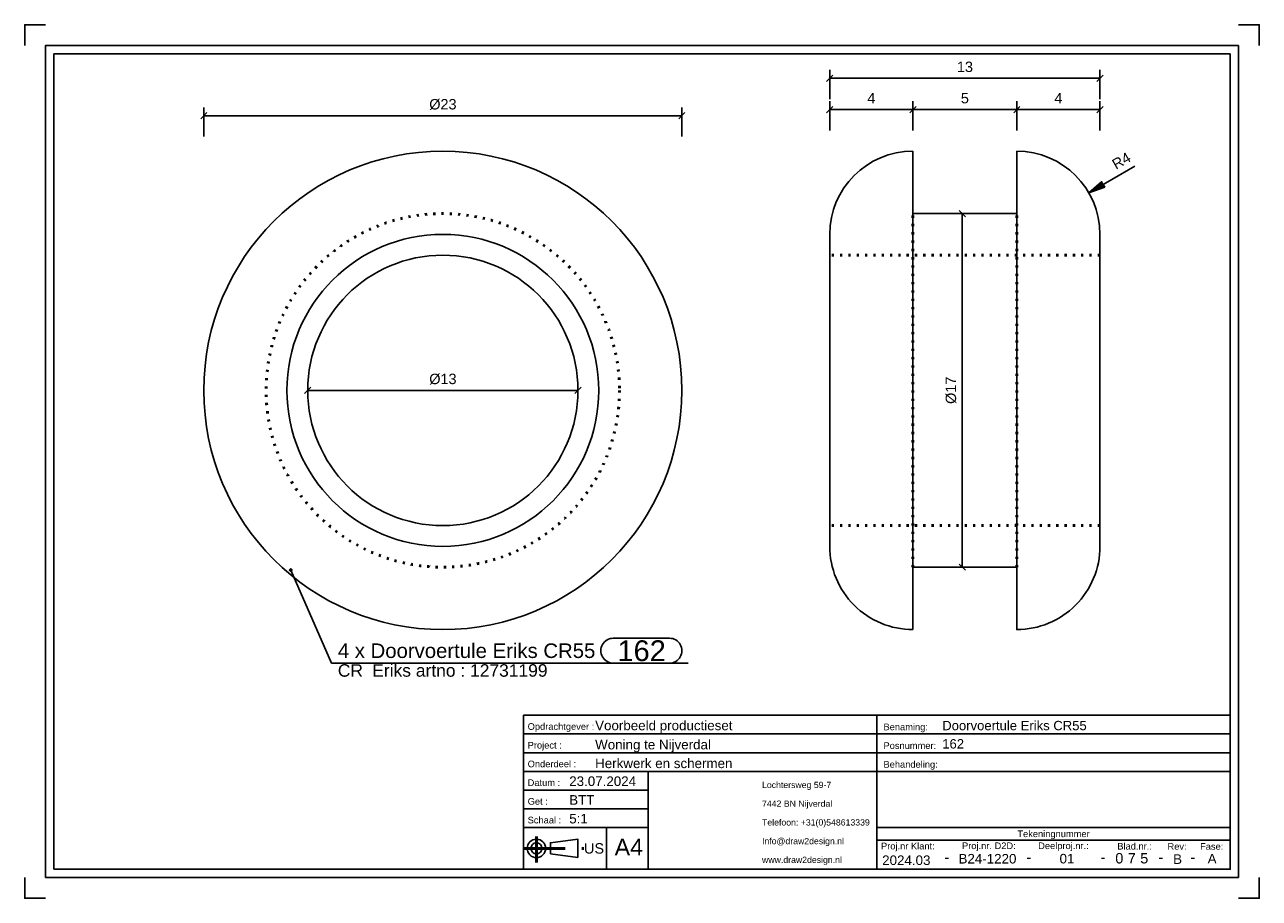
# Model space of a CAD drawing. Header units: millimetres. Extents: x 669 to 966, y -403 to -193.
import ezdxf
from ezdxf.enums import TextEntityAlignment as Align

# ---------------------------------------------------------------- set-up
doc = ezdxf.new("R2010")
doc.units = ezdxf.units.MM
doc.linetypes.add('DOT', pattern=[2, 0.5, -1.5])
doc.linetypes.add('STRICHPUNKT2', pattern=[18.5, 10, -4, 0.5, -4])
doc.layers.get('0').update_dxf_attribs({"linetype": 'CONTINUOUS'})
for name, color, linetype in [('DIM49', 4, 'CONTINUOUS'), ('TXT_ALL', 7, 'CONTINUOUS'), ('TXT_DIM49', 2, 'CONTINUOUS'), ('TXT_YELLOW', 2, 'CONTINUOUS')]:
    doc.layers.add(name, color=color, linetype=linetype)
doc.layers.add('LE_ALL', color=7, linetype='CONTINUOUS', lineweight=50)
doc.styles.add('ARIAL', font='arial.ttf')

# ---------------------------------------------------------------- blocks, each defined once
blk = doc.blocks.new('TFIELD_00005', base_point=(846.51, -393.84))
at = {"layer": 'TXT_YELLOW', "style": 'ARIAL'}
for s, p in [('Lochtersweg 59-7', (846.51, -375.84)), ('7442 BN Nijverdal', (846.51, -380.34)), ('Telefoon: +31(0)548613339', (846.51, -384.84)), ('Info@draw2design.nl', (846.51, -389.34)), ('www.draw2design.nl', (846.51, -393.84))]:
    blk.add_text(s, height=1.5, dxfattribs=at).set_placement(p, align=Align.MIDDLE_LEFT)
blk = doc.blocks.new('FLEX_00004', base_point=(859.32, -396.09))
blk.add_blockref('TFIELD_00005', (846.51, -393.84))
blk = doc.blocks.new('D2D_00003', base_point=(819.38, -394.23))
blk.add_blockref('FLEX_00004', (859.32, -396.09))
blk = doc.blocks.new('TFIELD_00007', base_point=(811.05, -390.78))
at = {"layer": 'TXT_YELLOW', "style": 'ARIAL'}
blk.add_text('A4', height=4, dxfattribs=at).set_placement((811.05, -390.78), align=Align.MIDDLE_LEFT)
blk = doc.blocks.new('FLEX_00006', base_point=(814.43, -390.78))
blk.add_blockref('TFIELD_00007', (811.05, -390.78))
blk = doc.blocks.new('TFIELD_00013', base_point=(803.67, -391.09))
at = {"layer": 'TXT_YELLOW', "style": 'ARIAL'}
blk.add_text('US', height=2.5, dxfattribs=at).set_placement((803.67, -391.09), align=Align.MIDDLE_LEFT)
blk = doc.blocks.new('FLEX_00012', base_point=(803.67, -391.09))
blk.add_blockref('TFIELD_00013', (803.67, -391.09))
blk = doc.blocks.new('US_00011', base_point=(793.57, -391.09))
blk.add_line((795.6, -392.42), (802.16, -393.31))
blk.add_lwpolyline([(795.6, -392.42), (795.6, -389.75), (802.16, -388.86), (802.16, -393.31)])
for radius in [2.22, 1.33]:
    blk.add_circle((792.24, -391.09), radius)
at = {"layer": 'LE_ALL', "color": 1, "linetype": 'STRICHPUNKT2'}
for p, q in [((792.24, -388.27), (792.24, -394.49)), ((789.13, -391.09), (804, -391.09))]:
    blk.add_line(p, q, dxfattribs=at)
blk.add_blockref('FLEX_00012', (803.67, -391.09))
blk = doc.blocks.new('SCHRIFE_00015', base_point=(800.13, -376.09))
for p, q in [((789.13, -359.09), (874.13, -359.09)), ((789.13, -359.09), (789.13, -396.09)), ((874.13, -359.09), (959.13, -359.09)), ((874.13, -396.09), (874.13, -359.09)), ((959.13, -359.09), (959.13, -396.09)), ((789.13, -363.59), (874.13, -363.59)), ((874.13, -363.59), (959.13, -363.59)), ((789.13, -368.09), (874.13, -368.09)), ((874.13, -368.09), (959.13, -368.09)), ((789.13, -372.59), (959.13, -372.59)), ((819.13, -372.59), (819.13, -396.09)), ((819.13, -377.09), (789.13, -377.09)), ((819.13, -381.59), (789.13, -381.59)), ((819.13, -386.09), (789.13, -386.09)), ((809.13, -386.09), (809.13, -396.09)), ((959.13, -386.09), (874.13, -386.09)), ((959.13, -389.09), (874.13, -389.09)), ((959.13, -396.09), (789.13, -396.09))]:
    blk.add_line(p, q)
at = {"layer": 'TXT_YELLOW', "style": 'ARIAL'}
for s, height, p in [('Voorbeeld productieset', 2.3, (806.36, -362.69)), ('Doorvoertule Eriks CR55', 2.25, (889.86, -362.69)), ('Woning te Nijverdal', 2.3, (806.36, -367.29)), ('162', 2.25, (889.86, -367.08)), ('Herkwerk en schermen', 2.3, (806.36, -371.79)), ('23.07.2024', 2.3, (800.13, -376.09)), ('BTT', 2.3, (800.13, -380.59)), ('5:1', 2.3, (800.13, -385.09))]:
    blk.add_text(s, height=height, dxfattribs=at).set_placement(p)
for s, height, p in [('2024.03', 2.3, (881.22, -395.09)), ('-', 2.5, (890.96, -394.43)), ('B24-1220', 2.3, (900.74, -394.73)), ('-', 2.5, (910.71, -394.43)), ('01', 2.3, (919.87, -394.71)), ('-', 2.5, (928.54, -394.43)), ('-', 2.5, (942.47, -394.43)), ('B', 2.3, (946.48, -394.82)), ('-', 2.5, (950.13, -394.43)), ('A', 2.3, (954.78, -394.72))]:
    blk.add_text(s, height=height, dxfattribs=at).set_placement(p, align=Align.CENTER)
blk = doc.blocks.new('TFIELD_00019', base_point=(937.49, -393.46))
at = {"layer": 'TXT_ALL', "style": 'ARIAL'}
blk.add_text('5', height=2.5, dxfattribs=at).set_placement((937.49, -393.46), align=Align.MIDDLE_LEFT)
blk = doc.blocks.new('5_00018')
blk.add_blockref('TFIELD_00019', (937.49, -393.46))
blk = doc.blocks.new('TELLER1_00017')
blk.add_blockref('5_00018', (0, 0))
blk = doc.blocks.new('TFIELD_00022', base_point=(934.49, -393.46))
at = {"layer": 'TXT_ALL', "style": 'ARIAL'}
blk.add_text('7', height=2.5, dxfattribs=at).set_placement((934.49, -393.46), align=Align.MIDDLE_LEFT)
blk = doc.blocks.new('7_00021')
blk.add_blockref('TFIELD_00022', (934.49, -393.46))
blk = doc.blocks.new('TELLER2_00020')
blk.add_blockref('7_00021', (0, 0))
blk = doc.blocks.new('TFIELD_00025', base_point=(931.49, -393.46))
at = {"layer": 'TXT_ALL', "style": 'ARIAL'}
blk.add_text('0', height=2.5, dxfattribs=at).set_placement((931.49, -393.46), align=Align.MIDDLE_LEFT)
blk = doc.blocks.new('0_00024')
blk.add_blockref('TFIELD_00025', (931.49, -393.46))
blk = doc.blocks.new('TELLER3_00023')
blk.add_blockref('0_00024', (0, 0))
blk = doc.blocks.new('NL_00026', base_point=(790.13, -362.59))
at = {"layer": 'TXT_ALL', "color": 1, "style": 'ARIAL'}
blk.add_text('Tekeningnummer', height=1.6, dxfattribs=at).set_placement((916.63, -387.59), align=Align.MIDDLE_CENTER)
at = {"layer": 'TXT_YELLOW', "style": 'ARIAL'}
for s, p in [('Opdrachtgever :', (790.13, -362.59)), ('Benaming:', (875.73, -362.69)), ('Project :', (790.13, -367.09)), ('Posnummer:', (875.73, -367.19)), ('Onderdeel :', (790.13, -371.59)), ('Behandeling:', (875.73, -371.69)), ('Datum :', (790.13, -376.09)), ('Get :', (790.13, -380.59)), ('Schaal :', (790.13, -385.09)), ('Proj.nr Klant:', (875.13, -391.33)), ('Proj.nr. D2D:', (894.62, -391.26)), ('Deelproj.nr.:', (912.94, -391.26)), ('Blad.nr.:', (931.98, -391.37)), ('Rev:', (944.05, -391.42)), ('Fase:', (951.89, -391.42))]:
    blk.add_text(s, height=1.6, dxfattribs=at).set_placement(p)
blk = doc.blocks.new('SCHRIFE_00014')
for name, p in [('SCHRIFE_00015', (800.13, -376.09)), ('NL_00026', (790.13, -362.59)), ('TELLER3_00023', (0, 0)), ('TELLER2_00020', (0, 0)), ('TELLER1_00017', (0, 0))]:
    blk.add_blockref(name, p)
blk = doc.blocks.new('DINA4Q_00002', base_point=(959.13, -200.09))
for p, q in [((961.13, -198.09), (961.13, -398.09)), ((676.13, -396.09), (676.13, -200.09)), ((676.13, -200.09), (959.13, -200.09)), ((674.13, -398.09), (961.13, -398.09))]:
    blk.add_line(p, q)
for points in [[(669.13, -198.09), (669.13, -193.09), (674.13, -193.09)], [(961.13, -193.09), (966.13, -193.09), (966.13, -198.09)], [(674.13, -398.09), (674.13, -198.09), (961.13, -198.09)], [(959.13, -200.09), (959.13, -396.09), (676.13, -396.09)], [(669.13, -398.09), (669.13, -403.09), (674.13, -403.09)], [(961.13, -403.09), (966.13, -403.09), (966.13, -398.09)]]:
    blk.add_lwpolyline(points)
for name, p in [('SCHRIFE_00014', (0, 0)), ('D2D_00003', (819.38, -394.23)), ('US_00011', (793.57, -391.09)), ('FLEX_00006', (814.43, -390.78))]:
    blk.add_blockref(name, p)
blk = doc.blocks.new('_ZBL0078_00001')
blk.add_blockref('DINA4Q_00002', (959.13, -200.09))
blk = doc.blocks.new('_D1', base_point=(766.46, -213.46))
at = {"layer": 'DIM49', "color": 1}
for p, q in [((712.22, -219.96), (712.22, -212.96)), ((827.22, -219.96), (827.22, -212.96)), ((712.97, -214.21), (711.47, -215.71)), ((712.22, -214.96), (827.22, -214.96)), ((826.47, -215.71), (827.97, -214.21))]:
    blk.add_line(p, q, dxfattribs=at)
at = {"layer": 'TXT_DIM49', "style": 'ARIAL'}
for s, p in [('Ø', (766.46, -213.46)), ('23', (769.14, -213.46))]:
    blk.add_text(s, height=2.5, dxfattribs=at).set_placement(p)
blk = doc.blocks.new('SHAPE_00045', base_point=(733.13, -324.17))
at = {"layer": 'DIM49', "color": 3}
for p, q in [((732.87, -324.13), (733.39, -324.13)), ((732.93, -324.33), (733.34, -324.33)), ((733.24, -323.93), (733.02, -323.93)), ((733.13, -324.17), (742.96, -346.57)), ((810.72, -340.57), (824.24, -340.57)), ((742.96, -346.57), (828.74, -346.57)), ((824.24, -346.57), (810.72, -346.57))]:
    blk.add_line(p, q, dxfattribs=at)
blk.add_lwpolyline([(732.97, -323.97), (732.92, -324.02), (732.89, -324.08), (732.87, -324.14), (732.87, -324.21), (732.89, -324.28), (732.93, -324.34), (732.98, -324.38), (733.04, -324.42), (733.11, -324.43), (733.17, -324.43), (733.24, -324.41), (733.3, -324.38), (733.35, -324.33), (733.38, -324.27), (733.4, -324.2), (733.39, -324.13), (733.38, -324.07), (733.34, -324.01), (733.29, -323.96), (733.23, -323.93), (733.16, -323.91), (733.09, -323.91), (733.03, -323.93)], close=True, dxfattribs=at)
for centre, start_param, end_param in [((810.72, -343.57), 1.570796, 4.712389), ((824.24, -343.57), 4.712389, 7.853982)]:
    blk.add_ellipse(centre, major_axis=(3, 0), ratio=1, start_param=start_param, end_param=end_param, dxfattribs=at)
at = {"layer": 'TXT_DIM49', "style": 'ARIAL'}
for s, height, p in [('4 x Doorvoertule Eriks CR55', 3.5, (744.46, -343.57)), ('162', 5, (811.72, -343.57)), ('CR', 3, (744.46, -348.32)), ('Eriks artno : 12731199', 3, (752.75, -348.32))]:
    blk.add_text(s, height=height, dxfattribs=at).set_placement(p, align=Align.MIDDLE_LEFT)
blk = doc.blocks.new('_D2', base_point=(766.46, -279.49))
at = {"layer": 'DIM49', "color": 1}
for p, q in [((737.97, -280.24), (736.47, -281.74)), ((737.22, -280.99), (802.22, -280.99)), ((801.47, -281.74), (802.97, -280.24))]:
    blk.add_line(p, q, dxfattribs=at)
at = {"layer": 'TXT_DIM49', "style": 'ARIAL'}
for s, p in [('Ø', (766.46, -279.49)), ('13', (769.14, -279.49))]:
    blk.add_text(s, height=2.5, dxfattribs=at).set_placement(p)
blk = doc.blocks.new('Doorvoertule Eriks CR55_00033', base_point=(727.22, -280.99))
for radius in [57.5, 37.5, 32.5]:
    blk.add_circle((769.72, -280.99), radius)
at = {"layer": 'LE_ALL', "color": 3, "linetype": 'DOT'}
blk.add_circle((769.72, -280.99), 42.5, dxfattribs=at)
for name, p in [('_D1', (766.46, -213.46)), ('_D2', (766.46, -279.49)), ('SHAPE_00045', (733.13, -324.17))]:
    blk.add_blockref(name, p)
blk = doc.blocks.new('Doorvoertule Eriks CR55_00032')
blk.add_blockref('Doorvoertule Eriks CR55_00033', (727.22, -280.99))
blk = doc.blocks.new('deel aan het scherm_00031')
blk.add_blockref('Doorvoertule Eriks CR55_00032', (0, 0))
blk = doc.blocks.new('Koppeling draaibaar windscherm_00030')
blk.add_blockref('deel aan het scherm_00031', (0, 0))
blk = doc.blocks.new('Privacyscherm 60-37_00029')
blk.add_blockref('Koppeling draaibaar windscherm_00030', (0, 0))
blk = doc.blocks.new('_A3D0189_00028')
blk.add_blockref('Privacyscherm 60-37_00029', (0, 0))
blk = doc.blocks.new('_ANS0189_00027')
blk.add_blockref('_A3D0189_00028', (0, 0))
blk = doc.blocks.new('_D3', base_point=(871.84, -211.99))
at = {"layer": 'DIM49', "color": 1}
for p, q in [((863.55, -212.74), (862.05, -214.24)), ((862.8, -218.49), (862.8, -211.49)), ((862.8, -213.49), (882.8, -213.49)), ((882.05, -214.24), (883.55, -212.74)), ((882.8, -218.49), (882.8, -211.49))]:
    blk.add_line(p, q, dxfattribs=at)
at = {"layer": 'TXT_DIM49', "style": 'ARIAL'}
blk.add_text('4', height=2.5, dxfattribs=at).set_placement((871.84, -211.99))
blk = doc.blocks.new('_D4', base_point=(894.34, -211.99))
at = {"layer": 'DIM49', "color": 1}
for p, q in [((883.55, -212.74), (882.05, -214.24)), ((882.8, -218.49), (882.8, -211.49)), ((882.8, -213.49), (907.8, -213.49)), ((907.05, -214.24), (908.55, -212.74)), ((907.8, -218.49), (907.8, -211.49))]:
    blk.add_line(p, q, dxfattribs=at)
at = {"layer": 'TXT_DIM49', "style": 'ARIAL'}
blk.add_text('5', height=2.5, dxfattribs=at).set_placement((894.34, -211.99))
blk = doc.blocks.new('_D5', base_point=(916.84, -211.99))
at = {"layer": 'DIM49', "color": 1}
for p, q in [((908.55, -212.74), (907.05, -214.24)), ((907.8, -218.49), (907.8, -211.49)), ((907.8, -213.49), (927.8, -213.49)), ((927.05, -214.24), (928.55, -212.74)), ((927.8, -218.49), (927.8, -211.49))]:
    blk.add_line(p, q, dxfattribs=at)
at = {"layer": 'TXT_DIM49', "style": 'ARIAL'}
blk.add_text('4', height=2.5, dxfattribs=at).set_placement((916.84, -211.99))
blk = doc.blocks.new('_D6', base_point=(893.19, -284.25))
at = {"layer": 'DIM49', "color": 1}
for p, q in [((893.17, -238.49), (896.69, -238.49)), ((895.44, -239.24), (893.94, -237.74)), ((894.69, -238.49), (894.69, -323.49)), ((893.17, -323.49), (896.69, -323.49)), ((893.94, -322.74), (895.44, -324.24))]:
    blk.add_line(p, q, dxfattribs=at)
at = {"layer": 'TXT_DIM49', "style": 'ARIAL'}
for s, p in [('17', (893.19, -281.57)), ('Ø', (893.19, -284.25))]:
    blk.add_text(s, height=2.5, rotation=90.0002, dxfattribs=at).set_placement(p)
blk = doc.blocks.new('_D7', base_point=(893.38, -204.46))
at = {"layer": 'DIM49', "color": 1}
for p, q in [((862.8, -210.96), (862.8, -203.96)), ((927.8, -210.96), (927.8, -203.96)), ((863.55, -205.21), (862.05, -206.71)), ((862.8, -205.96), (927.8, -205.96)), ((927.05, -206.71), (928.55, -205.21))]:
    blk.add_line(p, q, dxfattribs=at)
at = {"layer": 'TXT_DIM49', "style": 'ARIAL'}
blk.add_text('13', height=2.5, dxfattribs=at).set_placement((893.38, -204.46))
blk = doc.blocks.new('_D8', base_point=(931.66, -227.98))
at = {"layer": 'DIM49', "color": 1}
for p, q in [((925.12, -233.49), (936.23, -227.08)), ((927.34, -231.59), (928.64, -231.59)), ((927.57, -231.39), (928.53, -231.39)), ((927.8, -231.19), (928.41, -231.19)), ((928.04, -230.99), (928.3, -230.99)), ((925.41, -233.39), (925.24, -233.39)), ((925.97, -233.19), (925.47, -233.19)), ((926.54, -232.99), (925.7, -232.99)), ((927.11, -232.79), (925.94, -232.79)), ((927.68, -232.59), (926.17, -232.59)), ((928.25, -232.39), (926.4, -232.39)), ((928.82, -232.19), (926.64, -232.19)), ((926.87, -231.99), (928.87, -231.99)), ((927.1, -231.79), (928.76, -231.79))]:
    blk.add_line(p, q, dxfattribs=at)
blk.add_lwpolyline([(928.96, -232.14), (925.12, -233.49), (928.21, -230.84)], close=True, dxfattribs=at)
at = {"layer": 'TXT_DIM49', "style": 'ARIAL'}
for s, p in [('R', (931.66, -227.98)), ('4', (933.82, -226.74))]:
    blk.add_text(s, height=2.5, rotation=30.0001, dxfattribs=at).set_placement(p)
blk = doc.blocks.new('Doorvoertule Eriks CR55_00040', base_point=(882.8, -323.49))
for p, q in [((882.8, -223.49), (882.8, -338.49)), ((882.8, -238.49), (907.8, -238.49)), ((927.8, -243.49), (927.8, -318.49)), ((882.8, -323.49), (907.8, -323.49))]:
    blk.add_line(p, q)
for points in [[(907.8, -223.49), (907.8, -338.49, 0.414214), (927.8, -318.49)], [(862.8, -243.49), (862.8, -318.49, 0.414214), (882.8, -338.49)]]:
    blk.add_lwpolyline(points, format="xyb")
for centre, start, end in [((882.8, -243.49), 90, 180), ((907.8, -243.49), 0, 90)]:
    blk.add_arc(centre, 20, start, end)
at = {"layer": 'LE_ALL', "color": 3, "linetype": 'DOT'}
for p, q in [((882.8, -323.49), (882.8, -238.49)), ((907.8, -323.49), (907.8, -238.49)), ((927.8, -248.49), (862.8, -248.49)), ((927.8, -313.49), (862.8, -313.49))]:
    blk.add_line(p, q, dxfattribs=at)
for name, p in [('_D7', (893.38, -204.46)), ('_D3', (871.84, -211.99)), ('_D4', (894.34, -211.99)), ('_D5', (916.84, -211.99)), ('_D8', (931.66, -227.98)), ('_D6', (893.19, -284.25))]:
    blk.add_blockref(name, p)
blk = doc.blocks.new('Doorvoertule Eriks CR55_00039')
blk.add_blockref('Doorvoertule Eriks CR55_00040', (882.8, -323.49))
blk = doc.blocks.new('deel aan het scherm_00038')
blk.add_blockref('Doorvoertule Eriks CR55_00039', (0, 0))
blk = doc.blocks.new('Koppeling draaibaar windscherm_00037')
blk.add_blockref('deel aan het scherm_00038', (0, 0))
blk = doc.blocks.new('Privacyscherm 60-37_00036')
blk.add_blockref('Koppeling draaibaar windscherm_00037', (0, 0))
blk = doc.blocks.new('_A3D0196_00035')
blk.add_blockref('Privacyscherm 60-37_00036', (0, 0))
blk = doc.blocks.new('_ANS0196_00034')
blk.add_blockref('_A3D0196_00035', (0, 0))

msp = doc.modelspace()

# ---------------------------------------------------------------- block references
for name in ['_ZBL0078_00001', '_ANS0196_00034', '_ANS0189_00027']:
    msp.add_blockref(name, (0, 0))

doc.saveas('drawing.dxf')
